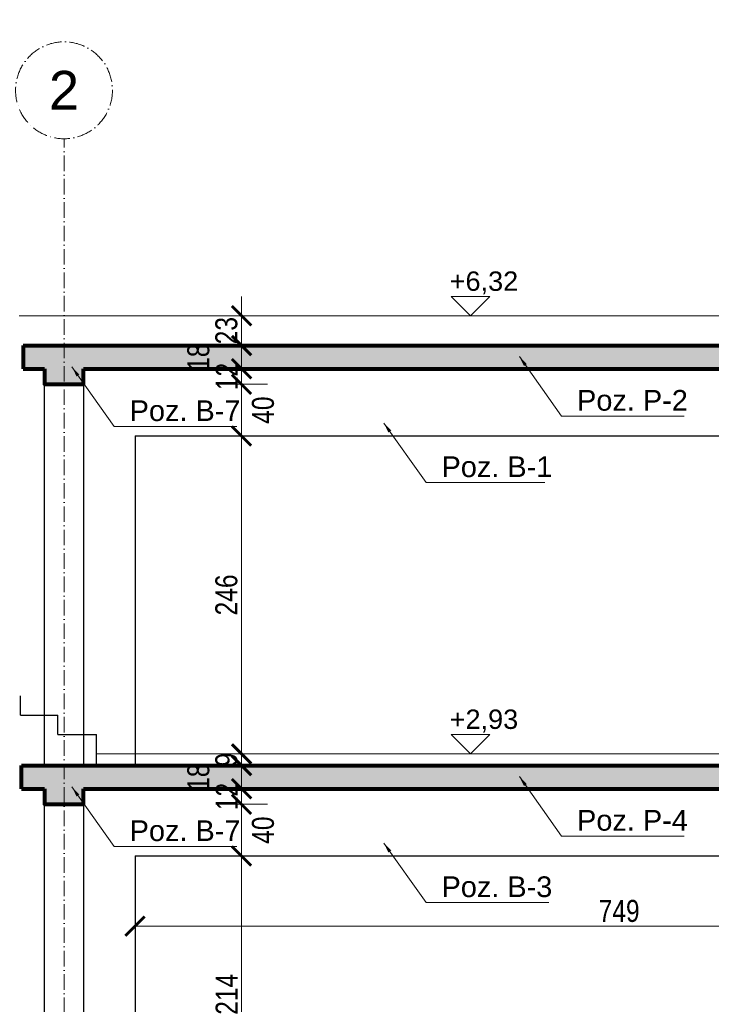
# Model space of a CAD drawing. Header units: inches. Extents: x 201967 to 338763, y -32705 to 30884.
# Tile 4 of 236: x 320937 to 321472, y -26013 to -25251. Entities that reach past the tile are written whole.
import ezdxf
from ezdxf.enums import TextEntityAlignment as Align

# ---------------------------------------------------------------- set-up
doc = ezdxf.new("R2010")
doc.units = ezdxf.units.IN
doc.header["$MEASUREMENT"] = 0
doc.linetypes.add('ACAD_ISO10W100', pattern=[18, 12, -3, 0, -3])
for name, color, linetype, lineweight in [('00_mury grubo', 7, 'Continuous', 30), ('01 a KONSTRUKCJA żelbet', 94, 'Continuous', 80), ('01h3 KONSTRUKCJA pozycje słupy', 252, 'Continuous', 13), ('11 OSIE ściany', 2, 'ACAD_ISO10W100', 5), ('20 KRESKOWANIE ścian', 63, 'Continuous', 5), ('30 WIDOK 1 005', 5, 'Continuous', 5), ('33 WIDOK 4 025', 151, 'Continuous', 25), ('50 OPIS 1', 130, 'Continuous', 9), ('90 WYMIAR', 155, 'Continuous', 9)]:
    doc.layers.add(name, color=color, linetype=linetype, lineweight=lineweight)
doc.styles.add('100 arial', font='arial.ttf', dxfattribs={"width": 0.8, "height": 17})
doc.styles.add('arialcce', font='arial.ttf')
doc.styles.add('OPIS', font='arial.ttf')
doc.styles.add('RomanS', font='romans.shx')
doc.styles.add('WYMIAR-50 (15pkt) arial', font='arial.ttf', dxfattribs={"height": 15})
doc.dimstyles.new('100', dxfattribs={"dimscale": 10, "dimtxt": 17, "dimasz": 1.5, "dimexe": 2, "dimexo": 2, "dimgap": 0.3, "dimtad": 1, "dimdec": 1, "dimrnd": 0.5, "dimdsep": 46, "dimtxsty": '100 arial', "dimblk": 'ARCHTICK', "dimcen": 10, "dimclrd": 256, "dimclre": 256, "dimclrt": 256, "dimadec": 0, "dimazin": 0, "dimtfac": 1, "dimtdec": 1, "dimtix": 1, "dimtmove": 1, "dimatfit": 3, "dimfxl": 2, "dimfxlon": 1, "dimtolj": 1, "dimarcsym": 0})
doc.dimstyles.new('DIM100txt12', dxfattribs={"dimtxt": 12, "dimasz": 1.05, "dimexe": 0, "dimexo": 8, "dimgap": 4, "dimtad": 1, "dimdec": 7, "dimrnd": 0.5, "dimdsep": 46, "dimtxsty": 'RomanS', "dimblk1": 'DIM', "dimblk2": 'DIM', "dimsah": 1, "dimcen": 0.09, "dimse1": 1, "dimse2": 1, "dimclrt": 256, "dimadec": 1, "dimazin": 0, "dimtfac": 1, "dimtdec": 7, "dimtix": 1, "dimtofl": 0, "dimtmove": 2, "dimatfit": 3, "dimfxl": 1, "dimtolj": 1, "dimtzin": 0, "dimarcsym": 0})
pattern_1 = [(45, (-320971.5204662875, 26121.34980860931), (-5.303300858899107, 5.303300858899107), []), (45, (-320966.2171654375, 26121.34980860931), (-5.303300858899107, 5.303300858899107), [3.75, -1.875])]

# ---------------------------------------------------------------- blocks, each defined once
blk = doc.blocks.new('*U1124')
blk.add_lwpolyline([(-15, 15), (0, 0), (15, 15), (-15, 15)])
at = {"style": 'WYMIAR-50 (15pkt) arial', "flags": 8}
blk.add_attdef('DETAIL#', text='', height=15, dxfattribs=at).set_placement((-16.13640432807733, 14.81736566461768), align=Align.BOTTOM_LEFT)
blk = doc.blocks.new('_ARCHTICK')
at = {"color": 0, "linetype": 'ByBlock', "const_width": 0.15}
blk.add_lwpolyline([(-0.5, -0.5), (0.5, 0.5)], dxfattribs=at)
blk = doc.blocks.new('*D2317')
at = {"layer": '90 WYMIAR', "lineweight": -2, "transparency": 16777216}
for p, q in [((55.00000000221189, 188.7768208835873), (55.00000000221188, 148.7768208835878)), ((804.0253243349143, 188.7768208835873), (804.0253243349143, 148.7768208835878)), ((55.00000000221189, 168.7768208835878), (804.0253243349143, 168.7768208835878))]:
    blk.add_line(p, q, dxfattribs=at)
at = {"layer": 'Defpoints', "color": 0, "transparency": 16777216}
for p in [(55.00000000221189, 223.0831639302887, -1.157104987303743e-05), (804.0253243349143, 223.0831639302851, -1.173556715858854e-05), (804.0253243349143, 168.7768208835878)]:
    blk.add_point(p, dxfattribs=at)
at = {"layer": '90 WYMIAR', "lineweight": -2, "transparency": 16777216, "xscale": 15, "yscale": 15, "zscale": 15, "rotation": 180}
blk.add_blockref('_ARCHTICK', (55.00000000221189, 168.7768208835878), dxfattribs=at)
at = {"layer": '90 WYMIAR', "lineweight": -2, "transparency": 16777216, "xscale": 15, "yscale": 15, "zscale": 15}
blk.add_blockref('_ARCHTICK', (804.0253243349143, 168.7768208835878), dxfattribs=at)
at = {"layer": '90 WYMIAR', "transparency": 16777216, "insert": (429.5126621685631, 180.4565616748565), "char_height": 17, "attachment_point": 5, "style": '100 arial'}
blk.add_mtext('\\A1;749', dxfattribs=at)
blk = doc.blocks.new('DIM')
for p, q in [((7.275957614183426e-12, -13.00000000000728), (7.275957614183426e-12, 12.99999999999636)), ((8.000000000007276, -7.275957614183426e-12), (-7.999999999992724, -7.275957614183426e-12))]:
    blk.add_line(p, q)
at = {"const_width": 1.714285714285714}
blk.add_lwpolyline([(5.714285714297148, 5.714285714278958), (-5.71428571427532, -5.71428571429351)], dxfattribs=at)
blk = doc.blocks.new('*D2339')
at = {"layer": '90 WYMIAR', "lineweight": -2, "transparency": 16777216}
for p, q in [((-573.2739790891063, 905.0831639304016), (-613.2739790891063, 905.0831639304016)), ((-593.2739790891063, 905.0831639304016), (-593.2739790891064, 643.0831639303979)), ((-613.2739790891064, 643.0831639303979), (-573.2739790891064, 643.0831639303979))]:
    blk.add_line(p, q, dxfattribs=at)
at = {"layer": 'Defpoints', "color": 0, "transparency": 16777216}
for p in [(0, 905.0831639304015), (-658.1822908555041, 643.0831639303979), (-593.2739790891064, 643.0831639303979)]:
    blk.add_point(p, dxfattribs=at)
at = {"layer": '90 WYMIAR', "lineweight": -2, "transparency": 16777216, "xscale": 15, "yscale": 15, "zscale": 15}
for p, rotation in [((-593.2739790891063, 905.0831639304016), 90), ((-593.2739790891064, 643.0831639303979), 270)]:
    blk.add_blockref('_ARCHTICK', p, dxfattribs=dict(at, rotation=rotation))
at = {"layer": '90 WYMIAR', "transparency": 16777216, "insert": (-604.9537198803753, 774.0831639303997), "char_height": 17, "attachment_point": 5, "rotation": 90, "style": '100 arial'}
blk.add_mtext('\\A1;262', dxfattribs=at)
blk = doc.blocks.new('*D2347')
at = {"layer": '90 WYMIAR', "lineweight": -2, "transparency": 16777216}
for p, q in [((117.3753830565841, 223.0831639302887), (157.3753830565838, 223.0831639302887)), ((137.3753830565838, 9.083163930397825), (137.3753830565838, 223.0831639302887)), ((117.3753830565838, 9.083163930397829), (157.3753830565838, 9.083163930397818))]:
    blk.add_line(p, q, dxfattribs=at)
at = {"layer": 'Defpoints', "color": 0, "transparency": 16777216}
for p in [(55.00000000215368, 223.0831639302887, -1.172665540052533e-05), (137.3753830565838, 223.0831639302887), (15.00000000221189, 9.083163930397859)]:
    blk.add_point(p, dxfattribs=at)
at = {"layer": '90 WYMIAR', "lineweight": -2, "transparency": 16777216, "xscale": 15, "yscale": 15, "zscale": 15}
for p, rotation in [((137.3753830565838, 223.0831639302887), 90), ((137.3753830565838, 9.083163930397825), 270)]:
    blk.add_blockref('_ARCHTICK', p, dxfattribs=dict(at, rotation=rotation))
at = {"layer": '90 WYMIAR', "transparency": 16777216, "insert": (125.8405945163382, 116.0831639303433), "char_height": 17, "attachment_point": 5, "rotation": 90, "style": '100 arial'}
blk.add_mtext('\\A1;214', dxfattribs=at)
blk = doc.blocks.new('*D2348')
at = {"layer": '90 WYMIAR', "lineweight": -2, "transparency": 16777216}
for p, q in [((117.3753830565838, 263.0831639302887), (157.3753830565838, 263.0831639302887)), ((137.3753830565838, 223.0831639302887), (137.3753830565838, 263.0831639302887)), ((117.3753830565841, 223.0831639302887), (157.3753830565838, 223.0831639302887))]:
    blk.add_line(p, q, dxfattribs=at)
at = {"layer": 'Defpoints', "color": 0, "transparency": 16777216}
for p in [(15.00000000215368, 263.0831639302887), (137.3753830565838, 263.0831639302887), (55.00000000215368, 223.0831639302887, -1.172665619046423e-05)]:
    blk.add_point(p, dxfattribs=at)
at = {"layer": '90 WYMIAR', "lineweight": -2, "transparency": 16777216, "xscale": 15, "yscale": 15, "zscale": 15}
for p, rotation in [((137.3753830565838, 263.0831639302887), 90), ((137.3753830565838, 223.0831639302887), 270)]:
    blk.add_blockref('_ARCHTICK', p, dxfattribs=dict(at, rotation=rotation))
at = {"layer": '90 WYMIAR', "transparency": 16777216, "insert": (154.0159014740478, 243.0831639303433), "char_height": 17, "attachment_point": 5, "rotation": 90, "style": '100 arial'}
blk.add_mtext('\\A1;40', dxfattribs=at)
blk = doc.blocks.new('*D2349')
at = {"layer": '90 WYMIAR', "lineweight": -2, "transparency": 16777216}
for p, q in [((137.3753830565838, 275.0831639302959), (137.3753830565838, 290.0831639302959)), ((117.375383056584, 275.083163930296), (157.3753830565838, 275.0831639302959)), ((137.3753830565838, 263.0831639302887), (137.3753830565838, 275.0831639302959)), ((117.3753830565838, 263.0831639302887), (157.3753830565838, 263.0831639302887)), ((137.3753830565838, 263.0831639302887), (137.3753830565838, 248.0831639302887))]:
    blk.add_line(p, q, dxfattribs=at)
at = {"layer": 'Defpoints', "color": 0, "transparency": 16777216}
for p in [(15.00000000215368, 275.083163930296, -1.15710490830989e-05), (137.3753830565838, 275.0831639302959), (15.00000000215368, 263.0831639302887)]:
    blk.add_point(p, dxfattribs=at)
at = {"layer": '90 WYMIAR', "lineweight": -2, "transparency": 16777216, "xscale": 15, "yscale": 15, "zscale": 15}
for p, rotation in [((137.3753830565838, 275.0831639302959), 270), ((137.3753830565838, 263.0831639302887), 90)]:
    blk.add_blockref('_ARCHTICK', p, dxfattribs=dict(at, rotation=rotation))
at = {"layer": '90 WYMIAR', "transparency": 16777216, "insert": (125.8405945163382, 269.0831639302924), "char_height": 17, "attachment_point": 5, "rotation": 90, "style": '100 arial'}
blk.add_mtext('\\A1;12', dxfattribs=at)
blk = doc.blocks.new('*D2350')
at = {"layer": '90 WYMIAR', "lineweight": -2, "transparency": 16777216}
for p, q in [((117.3753830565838, 293.0831639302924), (157.3753830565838, 293.0831639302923)), ((137.3753830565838, 275.0831639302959), (137.3753830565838, 293.0831639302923)), ((117.375383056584, 275.083163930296), (157.3753830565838, 275.0831639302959))]:
    blk.add_line(p, q, dxfattribs=at)
at = {"layer": 'Defpoints', "color": 0, "transparency": 16777216}
for p in [(55.0000000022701, 293.0831639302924), (137.3753830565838, 293.0831639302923), (15.00000000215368, 275.083163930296, -1.15710498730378e-05)]:
    blk.add_point(p, dxfattribs=at)
at = {"layer": '90 WYMIAR', "lineweight": -2, "transparency": 16777216, "xscale": 15, "yscale": 15, "zscale": 15}
for p, rotation in [((137.3753830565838, 293.0831639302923), 90), ((137.3753830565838, 275.0831639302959), 270)]:
    blk.add_blockref('_ARCHTICK', p, dxfattribs=dict(at, rotation=rotation))
at = {"layer": '90 WYMIAR', "transparency": 16777216, "insert": (104.0159014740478, 284.0831639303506), "char_height": 17, "attachment_point": 5, "rotation": 90, "style": '100 arial'}
blk.add_mtext('\\A1;18', dxfattribs=at)
blk = doc.blocks.new('*D2351')
at = {"layer": '90 WYMIAR', "lineweight": -2, "transparency": 16777216}
for p, q in [((137.3753830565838, 302.0831639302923), (137.3753830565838, 317.0831639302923)), ((117.375383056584, 302.0831639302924), (157.3753830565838, 302.0831639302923)), ((137.3753830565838, 293.0831639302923), (137.3753830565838, 302.0831639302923)), ((117.3753830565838, 293.0831639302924), (157.3753830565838, 293.0831639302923)), ((137.3753830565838, 293.0831639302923), (137.3753830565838, 278.0831639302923))]:
    blk.add_line(p, q, dxfattribs=at)
at = {"layer": 'Defpoints', "color": 0, "transparency": 16777216}
for p in [(25.21770914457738, 302.0831639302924, -1.15710490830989e-05), (137.3753830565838, 302.0831639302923), (55.0000000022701, 293.0831639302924)]:
    blk.add_point(p, dxfattribs=at)
at = {"layer": '90 WYMIAR', "lineweight": -2, "transparency": 16777216, "xscale": 15, "yscale": 15, "zscale": 15}
for p, rotation in [((137.3753830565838, 302.0831639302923), 270), ((137.3753830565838, 293.0831639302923), 90)]:
    blk.add_blockref('_ARCHTICK', p, dxfattribs=dict(at, rotation=rotation))
at = {"layer": '90 WYMIAR', "transparency": 16777216, "insert": (125.695642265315, 297.5831639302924), "char_height": 17, "attachment_point": 5, "rotation": 90, "style": '100 arial'}
blk.add_mtext('\\A1;9', dxfattribs=at)
blk = doc.blocks.new('*D2352')
at = {"layer": '90 WYMIAR', "lineweight": -2, "transparency": 16777216}
for p, q in [((117.3753830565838, 548.083163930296), (157.3753830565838, 548.083163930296)), ((137.3753830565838, 302.0831639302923), (137.3753830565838, 548.083163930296)), ((117.3753830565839, 302.0831639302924), (157.3753830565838, 302.0831639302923))]:
    blk.add_line(p, q, dxfattribs=at)
at = {"layer": 'Defpoints', "color": 0, "transparency": 16777216}
for p in [(55.0000000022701, 548.083163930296), (137.3753830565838, 548.083163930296), (25.21770914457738, 302.0831639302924, -1.15710498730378e-05)]:
    blk.add_point(p, dxfattribs=at)
at = {"layer": '90 WYMIAR', "lineweight": -2, "transparency": 16777216, "xscale": 15, "yscale": 15, "zscale": 15}
for p, rotation in [((137.3753830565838, 548.083163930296), 90), ((137.3753830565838, 302.0831639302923), 270)]:
    blk.add_blockref('_ARCHTICK', p, dxfattribs=dict(at, rotation=rotation))
at = {"layer": '90 WYMIAR', "transparency": 16777216, "insert": (125.695642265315, 425.0831639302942), "char_height": 17, "attachment_point": 5, "rotation": 90, "style": '100 arial'}
blk.add_mtext('\\A1;246', dxfattribs=at)
blk = doc.blocks.new('*D2353')
at = {"layer": '90 WYMIAR', "lineweight": -2, "transparency": 16777216}
for p, q in [((117.3753830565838, 588.0831639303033), (157.3753830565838, 588.0831639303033)), ((137.3753830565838, 548.083163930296), (137.3753830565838, 588.0831639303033)), ((117.3753830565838, 548.083163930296), (157.3753830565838, 548.083163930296))]:
    blk.add_line(p, q, dxfattribs=at)
at = {"layer": 'Defpoints', "color": 0, "transparency": 16777216}
for p in [(15.00000000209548, 588.0831639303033), (137.3753830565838, 588.0831639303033), (55.0000000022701, 548.083163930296)]:
    blk.add_point(p, dxfattribs=at)
at = {"layer": '90 WYMIAR', "lineweight": -2, "transparency": 16777216, "xscale": 15, "yscale": 15, "zscale": 15}
for p, rotation in [((137.3753830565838, 588.0831639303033), 90), ((137.3753830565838, 548.083163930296), 270)]:
    blk.add_blockref('_ARCHTICK', p, dxfattribs=dict(at, rotation=rotation))
at = {"layer": '90 WYMIAR', "transparency": 16777216, "insert": (154.0159014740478, 568.0831639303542), "char_height": 17, "attachment_point": 5, "rotation": 90, "style": '100 arial'}
blk.add_mtext('\\A1;40', dxfattribs=at)
blk = doc.blocks.new('*D2354')
at = {"layer": '90 WYMIAR', "lineweight": -2, "transparency": 16777216}
for p, q in [((137.3753830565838, 600.083163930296), (137.3753830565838, 615.083163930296)), ((117.3753830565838, 600.083163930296), (157.3753830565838, 600.083163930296)), ((137.3753830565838, 588.0831639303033), (137.3753830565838, 600.083163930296)), ((117.3753830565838, 588.0831639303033), (157.3753830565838, 588.0831639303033)), ((137.3753830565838, 588.0831639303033), (137.3753830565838, 573.0831639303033))]:
    blk.add_line(p, q, dxfattribs=at)
at = {"layer": 'Defpoints', "color": 0, "transparency": 16777216}
for p in [(15.00000000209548, 600.083163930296), (137.3753830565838, 600.083163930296), (15.00000000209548, 588.0831639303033)]:
    blk.add_point(p, dxfattribs=at)
at = {"layer": '90 WYMIAR', "lineweight": -2, "transparency": 16777216, "xscale": 15, "yscale": 15, "zscale": 15}
for p, rotation in [((137.3753830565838, 600.083163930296), 270), ((137.3753830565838, 588.0831639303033), 90)]:
    blk.add_blockref('_ARCHTICK', p, dxfattribs=dict(at, rotation=rotation))
at = {"layer": '90 WYMIAR', "transparency": 16777216, "insert": (125.8405945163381, 594.0831639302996), "char_height": 17, "attachment_point": 5, "rotation": 90, "style": '100 arial'}
blk.add_mtext('\\A1;12', dxfattribs=at)
blk = doc.blocks.new('*D2355')
at = {"layer": '90 WYMIAR', "lineweight": -2, "transparency": 16777216}
for p, q in [((117.3753830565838, 618.083163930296), (157.3753830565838, 618.083163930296)), ((137.3753830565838, 600.083163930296), (137.3753830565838, 618.083163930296)), ((117.3753830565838, 600.083163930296), (157.3753830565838, 600.083163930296))]:
    blk.add_line(p, q, dxfattribs=at)
at = {"layer": 'Defpoints', "color": 0, "transparency": 16777216}
for p in [(-1.164153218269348e-10, 618.083163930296), (137.3753830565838, 618.083163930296), (15.00000000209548, 600.083163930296)]:
    blk.add_point(p, dxfattribs=at)
at = {"layer": '90 WYMIAR', "lineweight": -2, "transparency": 16777216, "xscale": 15, "yscale": 15, "zscale": 15}
for p, rotation in [((137.3753830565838, 618.083163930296), 90), ((137.3753830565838, 600.083163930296), 270)]:
    blk.add_blockref('_ARCHTICK', p, dxfattribs=dict(at, rotation=rotation))
at = {"layer": '90 WYMIAR', "transparency": 16777216, "insert": (104.0159014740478, 609.0831639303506), "char_height": 17, "attachment_point": 5, "rotation": 90, "style": '100 arial'}
blk.add_mtext('\\A1;18', dxfattribs=at)
blk = doc.blocks.new('*D2356')
at = {"layer": '90 WYMIAR', "lineweight": -2, "transparency": 16777216}
for p, q in [((137.3753830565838, 641.0831639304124), (137.3753830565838, 656.0831639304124)), ((117.3753830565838, 641.0831639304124), (157.3753830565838, 641.0831639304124)), ((137.3753830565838, 618.083163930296), (137.3753830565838, 641.0831639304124)), ((117.3753830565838, 618.083163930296), (157.3753830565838, 618.083163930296)), ((137.3753830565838, 618.083163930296), (137.3753830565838, 603.083163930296))]:
    blk.add_line(p, q, dxfattribs=at)
at = {"layer": 'Defpoints', "color": 0, "transparency": 16777216}
for p in [(-1.164153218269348e-10, 641.0831639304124), (137.3753830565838, 641.0831639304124), (-1.164153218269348e-10, 618.083163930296)]:
    blk.add_point(p, dxfattribs=at)
at = {"layer": '90 WYMIAR', "lineweight": -2, "transparency": 16777216, "xscale": 15, "yscale": 15, "zscale": 15}
for p, rotation in [((137.3753830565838, 641.0831639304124), 270), ((137.3753830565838, 618.083163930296), 90)]:
    blk.add_blockref('_ARCHTICK', p, dxfattribs=dict(at, rotation=rotation))
at = {"layer": '90 WYMIAR', "transparency": 16777216, "insert": (125.689844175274, 629.5831639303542), "char_height": 17, "attachment_point": 5, "rotation": 90, "style": '100 arial'}
blk.add_mtext('\\A1;23', dxfattribs=at)
blk = doc.blocks.new('1 przekrój D Jagielońska')
at = {"layer": '20 KRESKOWANIE ścian'}
h = blk.add_hatch(dxfattribs=at)
h.set_pattern_fill('ANSI33', color=256, scale=30)
h.set_pattern_definition(pattern_1)
h.paths.add_polyline_path([(1040.419970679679, 618.0831639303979), (1010.419970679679, 618.0831639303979), (-31.71259418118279, 618.0831639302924), (-31.71259418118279, 600.0831639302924), (-14.99999999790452, 600.083163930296), (-14.99999999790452, 588.0831639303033), (15.00000000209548, 588.0831639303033), (15.00000000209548, 600.083163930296), (1010.419970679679, 600.0831639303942), (1010.419970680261, 562.0831639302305), (1040.419970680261, 562.0831639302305)])
h = blk.add_hatch(dxfattribs=at)
h.set_pattern_fill('ANSI33', color=256, scale=30)
h.set_pattern_definition(pattern_1)
h.paths.add_polyline_path([(1040.419893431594, 293.0831639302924), (1010.419893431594, 293.0831639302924), (-32.78229085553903, 293.083163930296), (-32.78229085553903, 275.083163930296), (-14.99999999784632, 275.083163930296), (-14.99999999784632, 263.0831639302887), (15.00000000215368, 263.0831639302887), (15.00000000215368, 275.083163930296), (1010.419893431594, 275.083163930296), (1010.419893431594, 249.0831639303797), (1040.419893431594, 249.0831639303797)])
at = {"layer": '00_mury grubo', "color": 1}
for p, q in [((-33.78229085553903, 332.0831639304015), (-33.78229085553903, 347.0831639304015)), ((-33.78229085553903, 332.0831639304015), (-4.782290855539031, 332.0831639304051)), ((-4.782290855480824, 317.0831639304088), (-4.782290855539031, 332.0831639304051)), ((-4.782290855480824, 317.0831639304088), (25.21770914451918, 317.083163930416)), ((25.21770914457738, 293.0831639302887), (25.21770914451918, 317.083163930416))]:
    blk.add_line(p, q, dxfattribs=at)
at = {"layer": '01 a KONSTRUKCJA żelbet'}
for p, q in [((-31.71259418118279, 618.0831639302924), (1010.419970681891, 618.0831639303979)), ((-31.71259418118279, 618.0831639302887, 1.157104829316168e-05), (-31.71259418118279, 600.0831639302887, 1.157104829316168e-05)), ((-31.71259418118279, 600.0831639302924), (-14.99999999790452, 600.083163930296)), ((15.00000000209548, 600.083163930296), (1010.419970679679, 600.0831639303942)), ((-32.78229085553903, 293.083163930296, -1.15710498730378e-05), (1010.419893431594, 293.0831639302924, -1.15710498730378e-05)), ((-32.78229085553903, 275.0831639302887, -1.157104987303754e-05), (-32.78229085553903, 293.0831639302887, -1.157104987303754e-05)), ((-32.78229085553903, 275.083163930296, -1.15710498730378e-05), (-14.99999999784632, 275.083163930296, -1.15710498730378e-05)), ((15.00000000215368, 275.083163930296, -1.15710498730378e-05), (1010.419893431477, 275.083163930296, -1.15710498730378e-05))]:
    blk.add_line(p, q, dxfattribs=at)
for points, elevation in [([(-14.99999999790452, 600.0831639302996), (-14.99999999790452, 588.0831639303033), (15.00000000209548, 588.0831639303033), (15.00000000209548, 600.0831639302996)], -1.157105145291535e-05), ([(-14.99999999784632, 275.0831639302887), (-14.99999999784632, 263.0831639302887), (15.00000000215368, 263.0831639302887), (15.00000000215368, 275.0831639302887)], -1.157105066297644e-05)]:
    blk.add_lwpolyline(points, dxfattribs=dict(at, elevation=elevation))
at = {"layer": '11 OSIE ściany'}
blk.add_line((0, -513.9168360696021), (-1.164153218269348e-10, 778.0831639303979), dxfattribs=at)
blk.add_circle((0, 815.5831639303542), 37.5, dxfattribs=at)
at = {"layer": '30 WIDOK 1 005'}
for p, q in [((-34.78229085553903, 641.0831639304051), (1060.61875154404, 641.0831639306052)), ((25.21770914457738, 302.0831639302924, -1.15710498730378e-05), (1010.419893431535, 302.0831639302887, -1.15710498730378e-05))]:
    blk.add_line(p, q, dxfattribs=at)
at = {"layer": '33 WIDOK 4 025'}
for p, q in [((55.0000000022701, 548.083163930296), (804.0253243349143, 548.0831639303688)), ((55.0000000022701, 548.083163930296), (55.0000000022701, 293.0831639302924)), ((55.00000000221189, 223.0831639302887, -1.157104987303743e-05), (804.0253243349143, 223.0831639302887, -1.157104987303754e-05)), ((55.00000000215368, 223.0831639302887, -1.172665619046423e-05), (55.00000000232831, -3))]:
    blk.add_line(p, q, dxfattribs=at)
for points in [[(-14.99999999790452, 588.0831639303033), (15.00000000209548, 588.0831639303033), (15.00000000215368, 293.083163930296), (-14.99999999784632, 293.083163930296)], [(-14.99999999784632, 263.0831639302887), (15.00000000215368, 263.0831639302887), (15.00000000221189, -3), (-14.99999999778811, -3)]]:
    blk.add_lwpolyline(points, close=True, dxfattribs=at)
at = {"layer": '50 OPIS 1'}
ref = blk.add_blockref('*U1124', (314.5447964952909, 641.0831639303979), dxfattribs=at)
ref.add_attrib('DETAIL#', '+6,32', dxfattribs={"layer": '0', "height": 15, "style": 'WYMIAR-50 (15pkt) arial'}).set_placement((298.4083921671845, 655.9005295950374), align=Align.BOTTOM_LEFT)
ref = blk.add_blockref('*U1124', (314.5447964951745, 302.0831639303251, -1.15710498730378e-05), dxfattribs=at)
ref.add_attrib('DETAIL#', '+2,93', dxfattribs={"layer": '0', "height": 15, "style": 'WYMIAR-50 (15pkt) arial'}).set_placement((298.4083921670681, 316.9005295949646, -1.15710498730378e-05), align=Align.BOTTOM_LEFT)
at = {"layer": '01h3 KONSTRUKCJA pozycje słupy', "char_height": 16, "attachment_point": 4, "style": 'OPIS'}
for s, insert in [('Poz. P-2', (396.9773745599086, 575.569174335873)), ('Poz. B-7', (50.81178359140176, 567.5606046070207, 1.157104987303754e-05)), ('Poz. B-1', (292.0971049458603, 524.1771314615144)), ('Poz. P-4', (396.9773745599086, 250.5691743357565, -1.15710498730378e-05)), ('Poz. B-7', (50.81178359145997, 242.560604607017)), ('Poz. B-3', (292.0971049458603, 199.1771314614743, -1.157105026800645e-05))]:
    blk.add_mtext(s, dxfattribs=dict(at, insert=insert))
at = {"layer": '11 OSIE ściany', "style": 'arialcce'}
blk.add_text('2', height=30, dxfattribs=at).set_placement((0, 815.5831639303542), align=Align.MIDDLE_CENTER)
at = {"layer": '90 WYMIAR'}
for base, p1, p2, picture, middle in [((-593.2739790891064, 643.0831639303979), (0, 905.0831639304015), (-658.1822908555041, 643.0831639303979), '*D2339', (-604.9537198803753, 774.0831639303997)), ((137.3753830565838, 600.083163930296), (15.00000000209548, 588.0831639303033), (15.00000000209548, 600.083163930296), '*D2354', (125.8405945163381, 594.0831639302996)), ((137.3753830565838, 548.083163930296), (25.21770914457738, 302.0831639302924, -1.15710498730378e-05), (55.0000000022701, 548.083163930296), '*D2352', (125.695642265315, 425.0831639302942)), ((137.3753830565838, 302.0831639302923), (55.0000000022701, 293.0831639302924), (25.21770914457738, 302.0831639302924, -1.15710490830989e-05), '*D2351', (125.695642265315, 297.5831639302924)), ((137.3753830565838, 275.0831639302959), (15.00000000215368, 263.0831639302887), (15.00000000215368, 275.083163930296, -1.15710490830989e-05), '*D2349', (125.8405945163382, 269.0831639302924))]:
    dim = blk.add_linear_dim(base=base, p1=p1, p2=p2, angle=90, dimstyle='100', dxfattribs=at)
    dim.commit()
    dim.dimension.update_dxf_attribs({"geometry": picture, "text_midpoint": middle})
for base, p1, p2, picture, middle, set_off in [((137.3753830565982, 641.083163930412), (-1.01998563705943e-10, 618.0831639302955), (-1.01998563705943e-10, 641.083163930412), '*D2356', (125.6898441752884, 629.5831639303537), (1.441675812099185e-11, -4.547473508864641e-13)), ((137.3753830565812, 223.0831639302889), (15.00000000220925, 9.08316393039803), (55.00000000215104, 223.0831639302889, -1.172665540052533e-05), '*D2347', (125.8405945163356, 116.0831639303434), (-2.643218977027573e-12, 1.70530256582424e-13))]:
    dim = blk.add_linear_dim(base=base, p1=p1, p2=p2, angle=90, dimstyle='100', dxfattribs=at)
    dim.commit()
    dim.dimension.update_dxf_attribs({"geometry": picture, "text_midpoint": middle, "insert": set_off})
for base, p1, p2, picture, middle in [((137.3753830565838, 618.083163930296), (15.00000000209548, 600.083163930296), (-1.164153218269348e-10, 618.083163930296), '*D2355', (115.6956422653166, 609.0831639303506)), ((137.3753830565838, 588.0831639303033), (55.0000000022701, 548.083163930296), (15.00000000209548, 588.0831639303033), '*D2353', (165.6956422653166, 568.0831639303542)), ((137.3753830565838, 293.0831639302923), (15.00000000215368, 275.083163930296, -1.15710498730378e-05), (55.0000000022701, 293.0831639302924), '*D2350', (115.6956422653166, 284.0831639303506)), ((137.3753830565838, 263.0831639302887), (55.00000000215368, 223.0831639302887, -1.172665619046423e-05), (15.00000000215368, 263.0831639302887), '*D2348', (165.6956422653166, 243.0831639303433))]:
    dim = blk.add_linear_dim(base=base, p1=p1, p2=p2, angle=90, dimstyle='100', dxfattribs=at)
    dim.commit()
    dim.dimension.update_dxf_attribs({"geometry": picture, "text_midpoint": middle, "dimtype": 128})
dim = blk.add_linear_dim(base=(804.0253243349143, 168.7768208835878), p1=(55.00000000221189, 223.0831639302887, -1.157104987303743e-05), p2=(804.0253243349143, 223.0831639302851, -1.173556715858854e-05), dimstyle='100', dxfattribs=at)
dim.commit()
dim.dimension.update_dxf_attribs({"geometry": '*D2317', "text_midpoint": (429.5126621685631, 180.4565616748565)})
at = {"layer": '01h3 KONSTRUKCJA pozycje słupy', "annotation_type": 0, "has_hookline": 1, "hookline_direction": 0}
for points, text_width in [([(352.3420671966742, 609.4753241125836), (384.9773745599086, 563.4054635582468), (392.9773745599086, 563.4054635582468)], 82.81582537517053), ([(6.176476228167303, 601.4667543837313, 1.157104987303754e-05), (38.81178359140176, 555.4296359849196, 1.157104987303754e-05), (46.81178359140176, 555.4296359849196, 1.157104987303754e-05)], 82.97953615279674), ([(247.4617975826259, 558.083281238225), (280.0971049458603, 512.0134206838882), (288.0971049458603, 512.0134206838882)], 79.89085948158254), ([(352.3420671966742, 284.4753241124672, -1.15710498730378e-05), (384.9773745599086, 238.4382057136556, -1.15710498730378e-05), (392.9773745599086, 238.4382057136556, -1.15710498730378e-05)], 82.91405184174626), ([(6.176476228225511, 276.4667543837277), (38.81178359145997, 230.4296359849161), (46.81178359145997, 230.4296359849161)], 82.97953615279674), ([(247.4617975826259, 233.083281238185, -1.157105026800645e-05), (280.0971049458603, 187.0025066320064, -1.157105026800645e-05), (288.0971049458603, 187.0025066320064, -1.157105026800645e-05)], 82.97953615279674)]:
    blk.add_leader(points, dimstyle='DIM100txt12', override={"dimasz": 8, "dimgap": 4, "dimtad": 1}, dxfattribs=dict(at, text_width=text_width))

msp = doc.modelspace()

# ---------------------------------------------------------------- block references
at = {"layer": '30 WIDOK 1 005'}
msp.add_blockref('1 przekrój D Jagielońska', (320971.5204662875, -26121.34980860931), dxfattribs=at)

doc.saveas('drawing.dxf')
